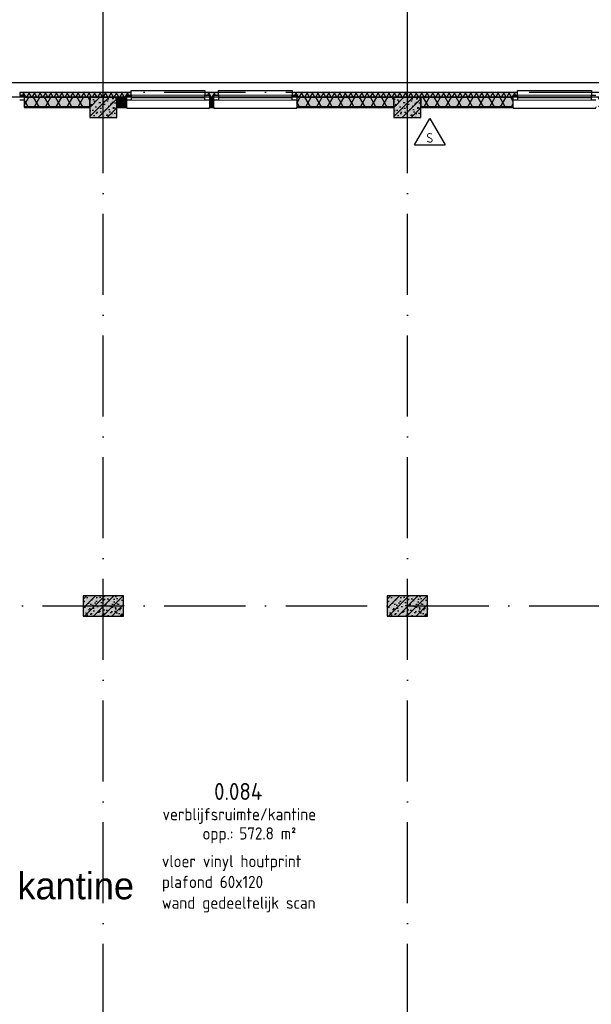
# Model space of a CAD drawing. Header units: millimetres. Extents: x 20872 to 297961, y -293704 to 213007.
# Tile 45 of 256: x 96446 to 104905, y -140696 to -126126. Entities that reach past the tile are written whole.
import ezdxf
from ezdxf.enums import TextEntityAlignment as Align
from ezdxf.xclip import XClip

# ---------------------------------------------------------------- set-up
doc = ezdxf.new("R2010")
doc.units = ezdxf.units.MM
doc.header["$LTSCALE"] = 100
doc.header["$XCLIPFRAME"] = 2
doc.linetypes.add('ACAD_ISO10W100', pattern=[18, 12, -3, 0, -3])
doc.layers.get('Defpoints').update_dxf_attribs({"color": 181})
for name, color, linetype in [('A--L$7--_stramien', 1, 'Continuous'), ('A--L20--_bovenbouw', 3, 'Continuous'), ('A--L30--_afbouw', 7, 'Continuous'), ('A--L65--_beveiligingsinstallaties', 8, 'Continuous'), ('A--T$1--_algemeen', 1, 'Continuous'), ('A--T$7--_stramien', 7, 'Continuous'), ('teksten', 7, 'Continuous'), ('XREFS', 9, 'Continuous')]:
    doc.layers.add(name, color=color, linetype=linetype)
doc.styles.add('BURO standaard', font='isocp.shx')
doc.styles.add('JINX standaard', font='isocp.shx')
doc.styles.add('MAAR_stempel', font='LTe50146.ttf')

# ---------------------------------------------------------------- blocks, each defined once
blk = doc.blocks.new('stramienlijnen_1')
at = {"layer": 'A--L$7--_stramien', "color": 1, "linetype": 'ACAD_ISO10W100', "lineweight": -3}
for p, q in [((97684.5, 22800), (97684.5, 27246.1)), ((102184.5, 22800), (102184.5, 27246.1)), ((57184.5, 22800), (138184.5, 22800)), ((97684.5, 0), (97684.5, 22800)), ((102184.5, 0), (102184.5, 22800)), ((57184.5, 15200), (138184.5, 15200))]:
    blk.add_line(p, q, dxfattribs=at)
at = {"layer": 'Defpoints'}
blk.add_lwpolyline([(34736.5, 60859.2), (70727.2, 75), (164884.5, 75), (164884.5, 96950), (130834.5, 96950), (130834.5, 22725), (79641, 22725), (51266.3, 70646.6)], dxfattribs=at)
blk = doc.blocks.new('begane grond bestaand leeg')
at = {"color": 8}
blk.add_lwpolyline([(130619, 97110), (130619, 22940), (79787, 22940), (51444, 70808), (34518, 60787), (70611, -170), (165129, -170), (165129, 97110)], close=True, dxfattribs=at)
at = {"layer": 'A--T$7--_stramien'}
blk.add_blockref('stramienlijnen_1', (0, 0), dxfattribs=at)
blk = doc.blocks.new('AL_ruimteno_03_P03_BV_GLU-X11 (2)')
at = {"color": 1, "style": 'JINX standaard'}
blk.add_text('opp.:', height=1.8, dxfattribs=at).set_placement((-0.02, -9.72), align=Align.RIGHT)
at = {"color": 2, "linetype": 'ByBlock', "lineweight": -2, "style": 'BURO standaard', "flags": 4}
for tag, p in [('BURO_RTE:RUIMTENUMMER_LEEG', (0.69, 1.47)), ('BURO_RTE:RUIMTENUMMER_TOTAAL', (0.69, -2.59))]:
    blk.add_attdef(tag, text='', height=2.5, dxfattribs=at).set_placement(p, align=Align.MIDDLE_CENTER)
at = {"color": 1, "linetype": 'ByBlock', "lineweight": -2, "style": 'BURO standaard', "flags": 4}
blk.add_attdef('BURO_RTE:BOUWBESLUIT', text='', height=1.8, dxfattribs=at).set_placement((0.86, -5.97), align=Align.MIDDLE_CENTER)
blk.add_attdef('BURO_RTE:OPP', text='', height=1.8, dxfattribs=at).set_placement((0.86, -8.81), align=Align.MIDDLE_LEFT)
blk = doc.blocks.new('65_handbrandblus_02_P03_BV')
at = {"color": 1, "lineweight": -2}
blk.add_line((0, 390), (225, 0), dxfattribs=at)
at = {"color": 1, "lineweight": -2, "ltscale": 2}
for points in [[(-225, 0), (0, 390)], [(-225, 0), (225, 0)]]:
    blk.add_lwpolyline(points, dxfattribs=at)
at = {"color": 2, "linetype": 'ByBlock', "lineweight": -2, "style": 'BURO standaard'}
blk.add_text('S', height=141, dxfattribs=at).set_placement((-50, 30))
blk = doc.blocks.new('AL_ruimteno_03_P03_BV_ruimteafwerking')
at = {"color": 1, "linetype": 'ByBlock', "lineweight": -2, "style": 'BURO standaard', "flags": 4}
for tag, p in [('BURO_RTE:VLOERAFWERKING', (0.86, 1.42)), ('BURO_RTE:PLAFONDAFWERKING', (0.86, -1.66)), ('BURO_RTE:WANDAFWERKING', (0.86, -4.73))]:
    blk.add_attdef(tag, text='', height=1.8, dxfattribs=at).set_placement(p, align=Align.MIDDLE_LEFT)
blk = doc.blocks.new('2016-02-04 100 begane grond bestaand')
at = {"layer": 'A--L20--_bovenbouw', "linetype": 'Continuous', "lineweight": -3}
for points in [[(96447, 22754), (96514, 22754), (96514, 22725), (98030, 22725), (98030, 22754), (98097, 22754), (98097, 22795), (96447, 22795)], [(99187, 22756), (99254, 22756), (99254, 22727), (99321, 22727), (99321, 22756), (99388, 22756), (99388, 22797), (99187, 22797)], [(100480, 22754), (100547, 22754), (100547, 22725), (103748, 22725), (103748, 22754), (103815, 22754), (103815, 22795), (100480, 22795)], [(97484, 22575), (97484, 22725), (96514, 22725), (96514, 22575)], [(97884, 22725), (97484, 22725), (97484, 22425), (97884, 22425)], [(98030, 22575), (98030, 22725), (97884, 22725), (97884, 22575)], [(99322, 22575), (99322, 22725), (99255, 22725), (99255, 22575)], [(101984, 22575), (101984, 22725), (100547, 22725), (100547, 22575)], [(102384, 22725), (101984, 22725), (101984, 22425), (102384, 22425)], [(103748, 22575), (103748, 22725), (102384, 22725), (102384, 22575)], [(97384, 15050), (97984, 15050), (97984, 15350), (97384, 15350)], [(101884, 15050), (102484, 15050), (102484, 15350), (101884, 15350)]]:
    blk.add_hatch(color=60, dxfattribs=at).paths.add_polyline_path(points, flags=0)
h = blk.add_hatch(dxfattribs=at)
h.set_pattern_fill('GENERAL_DIAMONDS', color=1, scale=560, angle=-0.0034, style=0, pattern_type=2)
h.set_pattern_definition([(59.9966, (96514, 22725), (-60.6197, 35.0036), []), (119.9966, (96514, 22725), (-60.624, -34.9964), [])])
h.paths.add_polyline_path([(96447, 22754), (96514, 22754), (96514, 22725), (98030, 22725), (98030, 22754), (98097, 22754), (98097, 22795), (96447, 22795)], flags=0)
h = blk.add_hatch(dxfattribs=at)
h.set_pattern_fill('GENERAL_DIAMONDS', color=1, scale=560, angle=-0.0034, style=0, pattern_type=2)
h.set_pattern_definition([(59.997, (99254.01, 22726.97), (-60.62, 35.004), []), (119.997, (99254.01, 22726.97), (-60.624, -34.996), [])])
h.paths.add_polyline_path([(99187, 22756), (99254, 22756), (99254, 22727), (99321, 22727), (99321, 22756), (99388, 22756), (99388, 22797), (99187, 22797)], flags=0)
h = blk.add_hatch(dxfattribs=at)
h.set_pattern_fill('GENERAL_DIAMONDS', color=1, scale=560, angle=-0.0034, style=0, pattern_type=2)
h.set_pattern_definition([(59.9966, (100546.52, 22724.995), (-60.6197, 35.0036), []), (119.9966, (100546.52, 22724.995), (-60.6239, -34.9964), [])])
h.paths.add_polyline_path([(100480, 22754), (100547, 22754), (100547, 22725), (103748, 22725), (103748, 22754), (103815, 22754), (103815, 22795), (100480, 22795)], flags=0)
h = blk.add_hatch(dxfattribs=at)
h.set_pattern_fill('GENERAL_DIAMONDS', color=1, scale=1120, style=0, pattern_type=2)
h.set_pattern_definition([(60, (93384.48, 22584), (-121.2436, 70), []), (120, (93384.48, 22584), (-121.2436, -70), [])])
h.paths.add_polyline_path([(94584, 22584), (94584, 22725), (93384, 22725), (93384, 22584)], flags=0)
h.paths.add_polyline_path([(97484, 22584), (97484, 22725), (96514, 22725), (96514, 22584)], flags=0)
h = blk.add_hatch(dxfattribs=at)
h.set_pattern_fill('_U', color=1, scale=70, angle=90, style=0, pattern_type=0)
h.set_pattern_definition([(90, (93384.484, 22575), (-70, 4e-15), [])])
h.paths.add_polyline_path([(94584, 22575), (94584, 22584), (93384, 22584), (93384, 22575)], flags=0)
h.paths.add_polyline_path([(97484, 22575), (97484, 22584), (96514, 22584), (96514, 22575)], flags=0)
h = blk.add_hatch(dxfattribs=at)
h.set_pattern_fill('PREFB', color=1, scale=5, angle=179.9995, style=0)
h.set_pattern_definition([(225, (97884.48, 22724.99), (67.882, -67.883), []), (197, (97884.484, 22724.99), (-25.788, -79.827), [0, -81.6, -46.2, 0, -67.2]), (228, (97884.484, 22724.99), (18.415, -81.172), [0, -80.8, 0, -82.4, 0, -66.4]), (251, (97884.484, 22724.993), (47.911, -67.2635), [0, -80, 0, -480, -65.8])])
h.paths.add_polyline_path([(97884, 22725), (97484, 22725), (97484, 22425), (97884, 22425)], flags=0)
h = blk.add_hatch(dxfattribs=at)
h.set_pattern_fill('GENERAL_DIAMONDS', color=1, scale=1120, style=0, pattern_type=2)
h.set_pattern_definition([(60, (97884.48, 22584), (-121.2436, 70), []), (120, (97884.48, 22584), (-121.2436, -70), [])])
h.paths.add_polyline_path([(98030, 22584), (98030, 22725), (97884, 22725), (97884, 22584)], flags=0)
h.paths.add_polyline_path([(99322, 22584), (99322, 22725), (99255, 22725), (99255, 22584)], flags=0)
h.paths.add_polyline_path([(101984, 22584), (101984, 22725), (100547, 22725), (100547, 22584)], flags=0)
h = blk.add_hatch(dxfattribs=at)
h.set_pattern_fill('_U', color=1, scale=70, angle=90, style=0, pattern_type=0)
h.set_pattern_definition([(90, (97884.484, 22574.995), (-70, 4e-15), [])])
h.paths.add_polyline_path([(98030, 22575), (98030, 22584), (97884, 22584), (97884, 22575)], flags=0)
h.paths.add_polyline_path([(99322, 22575), (99322, 22584), (99255, 22584), (99255, 22575)], flags=0)
h.paths.add_polyline_path([(101984, 22575), (101984, 22584), (100547, 22584), (100547, 22575)], flags=0)
h = blk.add_hatch(dxfattribs=at)
h.set_pattern_fill('PREFB', color=1, scale=5, angle=180, style=0)
h.set_pattern_definition([(225, (102384.48, 22724.995), (67.882, -67.882), []), (197, (102384.484, 22724.995), (-25.787, -79.828), [0, -81.6, -46.2, 0, -67.2]), (228, (102384.484, 22724.995), (18.416, -81.172), [0, -80.8, 0, -82.4, 0, -66.4]), (251, (102384.484, 22724.995), (47.912, -67.263), [0, -80, 0, -480, -65.8])])
h.paths.add_polyline_path([(102384, 22725), (101984, 22725), (101984, 22425), (102384, 22425)], flags=0)
h = blk.add_hatch(dxfattribs=at)
h.set_pattern_fill('GENERAL_DIAMONDS', color=1, scale=1120, style=0, pattern_type=2)
h.set_pattern_definition([(60, (102384.47, 22584), (-121.2436, 70), []), (120, (102384.47, 22584), (-121.2436, -70), [])])
h.paths.add_polyline_path([(103748, 22584), (103748, 22725), (102384, 22725), (102384, 22584)], flags=0)
h.paths.add_polyline_path([(105038, 22584), (105038, 22725), (104973, 22725), (104973, 22584)], flags=0)
h.paths.add_polyline_path([(106334, 22584), (106334, 22725), (106265, 22725), (106265, 22584)], flags=0)
h = blk.add_hatch(dxfattribs=at)
h.set_pattern_fill('_U', color=1, scale=70, angle=90, style=0, pattern_type=0)
h.set_pattern_definition([(90, (102384.47, 22574.995), (-70, 4e-15), [])])
h.paths.add_polyline_path([(103748, 22575), (103748, 22584), (102384, 22584), (102384, 22575)], flags=0)
h.paths.add_polyline_path([(105038, 22575), (105038, 22584), (104973, 22584), (104973, 22575)], flags=0)
h.paths.add_polyline_path([(106334, 22575), (106334, 22584), (106265, 22584), (106265, 22575)], flags=0)
h = blk.add_hatch(dxfattribs=at)
h.set_pattern_fill('PREFB', color=1, scale=5, style=0)
h.set_pattern_definition([(45, (97384.48, 15049.995), (-67.882, 67.882), []), (17, (97384.484, 15049.995), (25.7875, 79.8276), [0, -81.6, -46.2, 0, -67.2]), (48, (97384.484, 15049.995), (-18.4156, 81.172), [0, -80.8, 0, -82.4, 0, -66.4]), (71, (97384.484, 15049.995), (-47.9116, 67.263), [0, -80, 0, -480, -65.8])])
h.paths.add_polyline_path([(97384, 15050), (97984, 15050), (97984, 15350), (97384, 15350)], flags=0)
h = blk.add_hatch(dxfattribs=at)
h.set_pattern_fill('PREFB', color=1, scale=5, style=0)
h.set_pattern_definition([(45, (101884.48, 15049.995), (-67.882, 67.882), []), (17, (101884.484, 15049.995), (25.7875, 79.8276), [0, -81.6, -46.2, 0, -67.2]), (48, (101884.484, 15049.995), (-18.4156, 81.172), [0, -80.8, 0, -82.4, 0, -66.4]), (71, (101884.484, 15049.995), (-47.9116, 67.263), [0, -80, 0, -480, -65.8])])
h.paths.add_polyline_path([(101884, 15050), (102484, 15050), (102484, 15350), (101884, 15350)], flags=0)
at = {"color": 8}
blk.add_lwpolyline([(130619, 97110), (130619, 22940), (79787, 22940), (51444, 70808), (34518, 60787), (70611, -170), (165129, -170), (165129, 97110)], close=True, dxfattribs=at)
at = {"layer": 'A--L20--_bovenbouw', "color": 1, "linetype": 'Continuous', "lineweight": -3}
for p, q in [((98097, 22795), (96447, 22795)), ((96447, 22795), (96447, 22754)), ((96447, 22754), (96514, 22754)), ((96514, 22754), (96514, 22725)), ((98030, 22725), (98030, 22754)), ((98030, 22754), (98097, 22754)), ((98097, 22754), (98097, 22795)), ((99388, 22797), (99187, 22797)), ((99187, 22797), (99187, 22756)), ((99187, 22756), (99254, 22756)), ((99254, 22756), (99254, 22727)), ((99321, 22727), (99321, 22756)), ((99321, 22756), (99388, 22756)), ((99388, 22756), (99388, 22797)), ((103815, 22795), (100480, 22795)), ((100480, 22795), (100480, 22754)), ((100480, 22754), (100547, 22754)), ((100547, 22754), (100547, 22725)), ((103748, 22725), (103748, 22754)), ((103748, 22754), (103815, 22754)), ((103815, 22754), (103815, 22795)), ((97484, 22725), (96514, 22725)), ((96514, 22725), (96514, 22584)), ((96514, 22725), (98030, 22725)), ((96514, 22584), (97484, 22584)), ((97484, 22584), (97484, 22725)), ((98030, 22725), (97884, 22725)), ((97884, 22725), (97884, 22584)), ((97884, 22584), (98030, 22584)), ((98030, 22584), (98030, 22725)), ((99254, 22727), (99321, 22727)), ((99322, 22725), (99255, 22725)), ((99255, 22725), (99255, 22584)), ((99255, 22584), (99322, 22584)), ((99322, 22584), (99322, 22725)), ((101984, 22725), (100547, 22725)), ((100547, 22725), (100547, 22584)), ((100547, 22725), (103748, 22725)), ((100547, 22584), (101984, 22584)), ((101984, 22584), (101984, 22725)), ((103748, 22725), (102384, 22725)), ((102384, 22725), (102384, 22584)), ((102384, 22584), (103748, 22584)), ((103748, 22584), (103748, 22725))]:
    blk.add_line(p, q, dxfattribs=at)
at = {"layer": 'A--L20--_bovenbouw', "color": 2, "linetype": 'Continuous', "lineweight": -3}
for p, q in [((97484, 22584), (96514, 22584)), ((96514, 22584), (96514, 22575)), ((97484, 22575), (97484, 22584)), ((98030, 22584), (97884, 22584)), ((97884, 22584), (97884, 22575)), ((98030, 22575), (98030, 22584)), ((99322, 22584), (99255, 22584)), ((99255, 22584), (99255, 22575)), ((99322, 22575), (99322, 22584)), ((101984, 22584), (100547, 22584)), ((100547, 22584), (100547, 22575)), ((101984, 22575), (101984, 22584)), ((103748, 22584), (102384, 22584)), ((102384, 22584), (102384, 22575)), ((103748, 22575), (103748, 22584)), ((96514, 22575), (97484, 22575)), ((97884, 22575), (98030, 22575)), ((99255, 22575), (99322, 22575)), ((100547, 22575), (101984, 22575)), ((102384, 22575), (103748, 22575))]:
    blk.add_line(p, q, dxfattribs=at)
at = {"layer": 'A--L20--_bovenbouw', "color": 3, "linetype": 'Continuous', "lineweight": -3}
for p, q in [((97884, 22725), (97484, 22725)), ((97484, 22725), (97484, 22425)), ((97884, 22425), (97884, 22725)), ((102384, 22725), (101984, 22725)), ((101984, 22725), (101984, 22425)), ((102384, 22425), (102384, 22725)), ((97484, 22425), (97884, 22425)), ((101984, 22425), (102384, 22425)), ((97984, 15350), (97384, 15350)), ((97384, 15350), (97384, 15050)), ((97984, 15050), (97984, 15350)), ((102484, 15350), (101884, 15350)), ((101884, 15350), (101884, 15050)), ((102484, 15050), (102484, 15350)), ((97384, 15050), (97984, 15050)), ((101884, 15050), (102484, 15050))]:
    blk.add_line(p, q, dxfattribs=at)
at = {"layer": 'A--L30--_afbouw', "color": 2, "linetype": 'Continuous', "lineweight": -3}
for p, q in [((96447, 22755), (96514, 22755)), ((96514, 22755), (96514, 22685)), ((98030, 22755), (98097, 22755)), ((98030, 22685), (98030, 22755)), ((98097, 22755), (98097, 22685)), ((99188, 22755), (99255, 22755)), ((99188, 22685), (99188, 22755)), ((99255, 22755), (99255, 22685)), ((99322, 22755), (99389, 22755)), ((99322, 22685), (99322, 22755)), ((99389, 22755), (99389, 22685)), ((100480, 22755), (100547, 22755)), ((100480, 22685), (100480, 22755)), ((100547, 22755), (100547, 22685)), ((103748, 22755), (103815, 22755)), ((103748, 22685), (103748, 22755)), ((103815, 22755), (103815, 22685)), ((104906, 22755), (104973, 22755)), ((104906, 22685), (104906, 22755)), ((96514, 22685), (96447, 22685)), ((98097, 22685), (98030, 22685)), ((99255, 22685), (99188, 22685)), ((99389, 22685), (99322, 22685)), ((100547, 22685), (100480, 22685)), ((103815, 22685), (103748, 22685)), ((104973, 22685), (104906, 22685))]:
    blk.add_line(p, q, dxfattribs=at)
at = {"layer": 'A--L30--_afbouw', "color": 1, "linetype": 'Continuous', "lineweight": -3}
for p, q in [((98030, 22755), (98097, 22755)), ((98097, 22755), (98097, 22825)), ((98097, 22825), (99188, 22825)), ((99188, 22825), (99188, 22755)), ((99188, 22755), (99255, 22755)), ((99322, 22755), (99389, 22755)), ((99389, 22755), (99389, 22825)), ((99389, 22825), (100480, 22825)), ((100480, 22825), (100480, 22755)), ((100480, 22755), (100547, 22755)), ((103748, 22755), (103815, 22755)), ((103815, 22755), (103815, 22825)), ((103815, 22825), (104906, 22825)), ((104906, 22825), (104906, 22755)), ((104906, 22755), (104973, 22755)), ((98097, 22720), (99188, 22720)), ((99389, 22720), (100480, 22720)), ((103815, 22720), (104906, 22720)), ((98030, 22575), (98030, 22565)), ((98030, 22565), (99255, 22565)), ((99255, 22565), (99255, 22575)), ((99322, 22575), (99322, 22565)), ((99322, 22565), (100547, 22565)), ((100547, 22565), (100547, 22575)), ((103748, 22575), (103748, 22565)), ((103748, 22565), (104973, 22565))]:
    blk.add_line(p, q, dxfattribs=at)
at = {"layer": 'A--L30--_afbouw', "color": 1, "linetype": 'Continuous', "lineweight": 18}
for p, q in [((98097, 22755), (99188, 22755)), ((99389, 22755), (100480, 22755)), ((103815, 22755), (104906, 22755)), ((98097, 22685), (99188, 22685)), ((99389, 22685), (100480, 22685)), ((103815, 22685), (104906, 22685))]:
    blk.add_line(p, q, dxfattribs=at)
at = {"layer": 'A--L$7--_stramien'}
blk.add_blockref('stramienlijnen_1', (0, 0), dxfattribs=at)
at = {"layer": 'A--L65--_beveiligingsinstallaties', "color": 8, "linetype": 'Continuous', "lineweight": -3}
blk.add_blockref('65_handbrandblus_02_P03_BV', (102516, 22024), dxfattribs=at)
at = {"layer": 'A--T$1--_algemeen', "color": 8, "linetype": 'Continuous', "lineweight": -3}
ref = blk.add_blockref('AL_ruimteno_03_P03_BV_GLU-X11 (2)', (99611, 12714), dxfattribs=dict(at, xscale=100, yscale=100, zscale=100))
ref.add_attrib('BURO_RTE:RUIMTENUMMER_TOTAAL', '0.084', dxfattribs={"layer": '0', "color": 2, "linetype": 'ByBlock', "lineweight": -2, "height": 250, "style": 'BURO standaard'}).set_placement((99680, 12454), align=Align.MIDDLE_CENTER)
ref.add_attrib('BURO_RTE:BOUWBESLUIT', 'verblijfsruimte/kantine', dxfattribs={"layer": '0', "color": 1, "linetype": 'ByBlock', "lineweight": -2, "height": 180, "style": 'BURO standaard'}).set_placement((99697, 12117), align=Align.MIDDLE_CENTER)
ref.add_attrib('BURO_RTE:OPP', '572.8 m²', dxfattribs={"layer": '0', "color": 1, "linetype": 'ByBlock', "lineweight": -2, "height": 180, "style": 'BURO standaard'}).set_placement((99697, 11833), align=Align.MIDDLE_LEFT)
ref = blk.add_blockref('AL_ruimteno_03_P03_BV_ruimteafwerking', (98465, 11281), dxfattribs=dict(at, xscale=100, yscale=100, zscale=100))
ref.add_attrib('BURO_RTE:VLOERAFWERKING', 'vloer vinyl houtprint', dxfattribs={"layer": '0', "color": 1, "linetype": 'ByBlock', "lineweight": -2, "height": 180, "style": 'BURO standaard'}).set_placement((98551, 11423), align=Align.MIDDLE_LEFT)
ref.add_attrib('BURO_RTE:PLAFONDAFWERKING', 'plafond 60x120', dxfattribs={"layer": '0', "color": 1, "linetype": 'ByBlock', "lineweight": -2, "height": 180, "style": 'BURO standaard'}).set_placement((98551, 11115), align=Align.MIDDLE_LEFT)
ref.add_attrib('BURO_RTE:WANDAFWERKING', 'wand gedeeltelijk scan', dxfattribs={"layer": '0', "color": 1, "linetype": 'ByBlock', "lineweight": -2, "height": 180, "style": 'BURO standaard'}).set_placement((98551, 10808), align=Align.MIDDLE_LEFT)

msp = doc.modelspace()

# ---------------------------------------------------------------- block references
at = {"layer": 'XREFS', "color": 71, "true_color": 0xc9f18e}
ref = msp.add_blockref('begane grond bestaand leeg', (-1, -150000), dxfattribs=at)
XClip(ref).set_block_clipping_path([(116767.076214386, 82263.1420219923), (116767.076214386, 115683.1420219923), (179861.076214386, 115683.1420219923), (179861.076214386, 13442.9004429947), (164491.5066313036, 13442.9004429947), (116767.076214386, 29769.3836009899)])
at = {"layer": 'XREFS'}
ref = msp.add_blockref('2016-02-04 100 begane grond bestaand', (-1, -150000), dxfattribs=at)
XClip(ref).set_block_clipping_path([(116767.0762143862, 29769.3836009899), (164491.5066313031, 13442.9004429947), (179861.076214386, 13442.9004429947), (179861.076214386, -11696.8579780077), (20873.0762143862, -11696.8579780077), (20873.0762143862, 82263.1420219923), (116767.0762143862, 82263.1420219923)])

# ---------------------------------------------------------------- texts
at = {"layer": 'teksten', "color": 251, "true_color": 0x4d4d4d, "style": 'MAAR_stempel'}
msp.add_text('kantine', height=400, dxfattribs=at).set_placement((96413, -139142))

doc.saveas('drawing.dxf')
